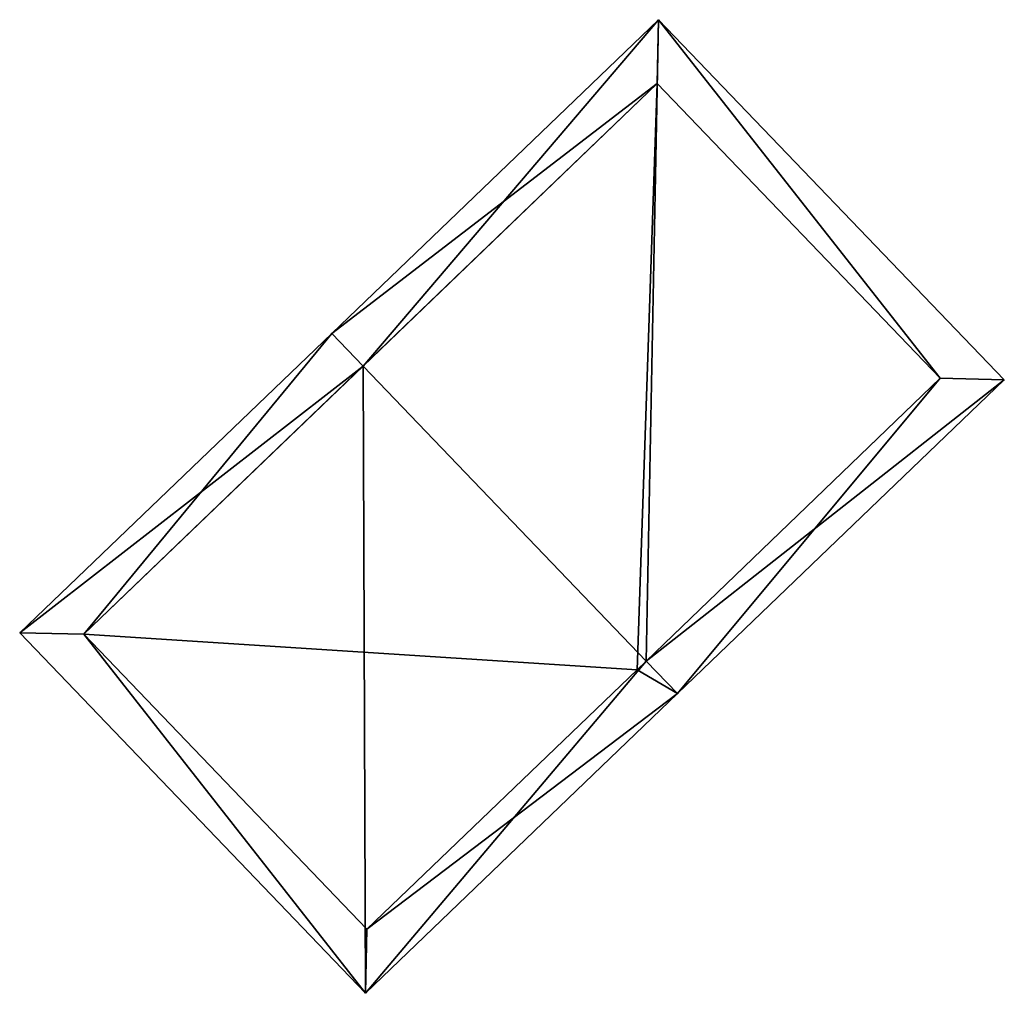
# Model space of a CAD drawing. Header units: inches. Extents: x 2523744 to 2528136, y 1148995 to 1152010.
# Tile 30 of 256: x 2525490.99 to 2525496.42, y 1149473.47 to 1149478.84. Entities that reach past the tile are written whole.
import ezdxf

# ---------------------------------------------------------------- set-up
doc = ezdxf.new("R2010")
doc.units = ezdxf.units.IN
doc.header["$MEASUREMENT"] = 0
doc.layers.add('Gebaeude Einzelhaus', color=10, linetype='Continuous')

msp = doc.modelspace()

# ---------------------------------------------------------------- meshes
at = {"layer": 'Gebaeude Einzelhaus'}
mesh = msp.add_polyface(dxfattribs=at)
corners = [(2525492.899, 1149473.466, 394.764), (2525494.62, 1149475.119, 395.792), (2525494.448, 1149475.298, 395.792), (2525492.885, 1149476.925, 395.792), (2525490.991, 1149475.454, 394.764), (2525492.713, 1149477.105, 395.792), (2525494.515, 1149478.836, 394.764), (2525496.423, 1149476.85, 394.764), (2525491.345, 1149475.446, 394.872), (2525494.508, 1149478.484, 394.866), (2525492.906, 1149473.82, 394.872), (2525496.069, 1149476.858, 394.867), (2525494.398, 1149475.25, 395.762), (2525494.398, 1149475.25, 390.105), (2525496.069, 1149476.858, 390.105), (2525494.508, 1149478.484, 390.105), (2525491.345, 1149475.446, 390.105), (2525492.906, 1149473.82, 390.105)]
mesh.append_faces([[corners[k] for k in face] for face in [(11, 9, 6), (7, 11, 6), (2, 11, 1), (1, 10, 12), (12, 2, 1), (1, 11, 7), (8, 10, 0), (0, 10, 1), (4, 8, 0), (3, 8, 5), (9, 3, 5), (6, 9, 5), (5, 8, 4), (7, 2, 1), (7, 6, 2), (2, 6, 3), (3, 6, 5), (0, 3, 4), (4, 3, 5), (0, 2, 3), (0, 1, 2)]], dxfattribs={"color": 13})
mesh.append_faces([[corners[k] for k in face] for face in [(13, 17, 16), (13, 16, 15), (13, 15, 14), (10, 17, 13), (10, 13, 12), (16, 17, 8), (8, 17, 10), (15, 16, 3), (3, 16, 8), (9, 15, 3), (14, 15, 9), (11, 14, 9), (13, 14, 11), (12, 13, 11), (12, 11, 2)]], dxfattribs={"color": 41})

doc.saveas('drawing.dxf')
